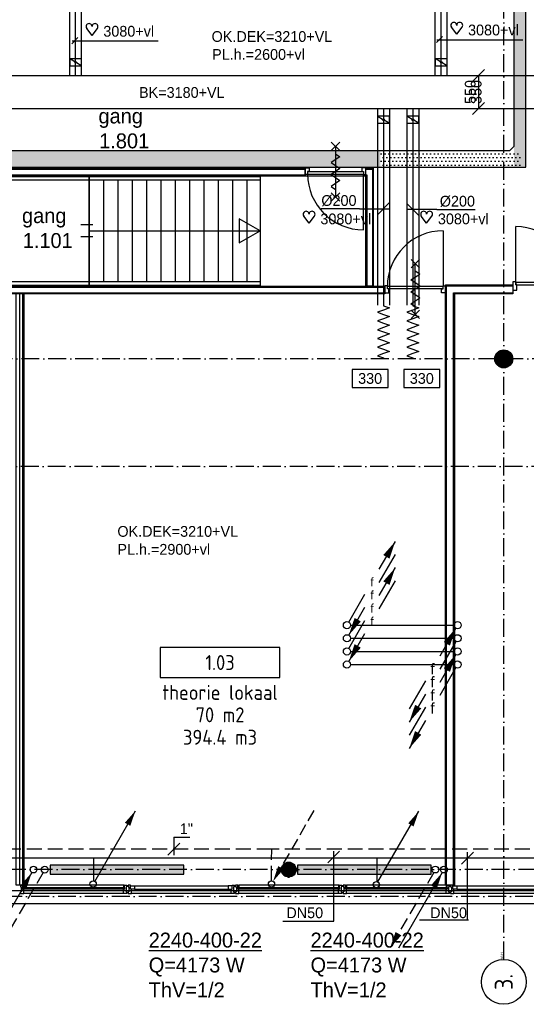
# Model space of a CAD drawing. Extents: x -41378 to 114803, y -24080 to 82188.
# Tile 124 of 137: x 91386 to 99869, y 42823 to 59306. Entities that reach past the tile are written whole.
import ezdxf
from ezdxf.enums import TextEntityAlignment as Align

# ---------------------------------------------------------------- set-up
doc = ezdxf.new("R2010")
doc.units = 0
doc.header["$LTSCALE"] = 50
for name, pattern in [('2322107', [2000, 1000, 1000]), ('2322108', [7, 5, -2]), ('CENTER2', [11.25, 7.5, -1.25, 1.25, -1.25]), ('DASHDOT', [9, 6, -1.5, 0, -1.5])]:
    doc.linetypes.add(name, pattern=pattern)
doc.layers.get('0').update_dxf_attribs({"linetype": 'CONTINUOUS'})
for name, color, linetype in [('AL$1----_ALGEMEEN', 7, 'CONTINUOUS'), ('AL$1----_MAATVOERING', 7, 'CONTINUOUS'), ('AL$7----_STRAMIEN', 1, 'DASHDOT'), ('AL21----_BUITENWAND', 4, 'CONTINUOUS'), ('AL22----_BINNENWAND', 7, 'CONTINUOUS'), ('AL24----_TRAPPEN', 7, 'CONTINUOUS'), ('AL28----_KONSTRUKTIE', 3, 'CONTINUOUS'), ('AL31----_BUITENKOZ', 7, 'CONTINUOUS'), ('AL32----_BINNENKOZ', 7, 'CONTINUOUS'), ('AL32----_DRAAIR', 7, 'CONTINUOUS'), ('AL32----_DRAAIRICHTING', 1, 'CONTINUOUS'), ('AL65----_BEVEILIGING', 7, 'CONTINUOUS'), ('ALN-----_BLOCKNAAM', 2, 'CONTINUOUS'), ('ALXAA---_GEWBETON', 12, 'CONTINUOUS'), ('ALXOU---_GLAS', 7, 'CONTINUOUS'), ('BOUW', 8, 'CONTINUOUS'), ('GEBOUWLABEL', 4, 'CONTINUOUS'), ('INHOUD', 7, 'CONTINUOUS'), ('KABELGGOOT1', 8, 'CONTINUOUS'), ('OMSCHRIJVING', 7, 'CONTINUOUS'), ('OPPERVLAK', 7, 'CONTINUOUS'), ('VOLGNUMMER', 7, 'CONTINUOUS'), ('WI561---', 1, 'CONTINUOUS'), ('WL5448--', 4, 'CONTINUOUS'), ('WL561---', 4, 'CONTINUOUS'), ('WL561---_AANVOER', 4, 'CONTINUOUS'), ('WL561---_RETOUR', 4, 'CONTINUOUS'), ('WL570---', 3, 'CONTINUOUS'), ('WL570---_HARTLIJN', 7, 'CONTINUOUS'), ('WL570---_TOEVOER', 3, 'CONTINUOUS'), ('WM561---', 1, 'CONTINUOUS'), ('WM570---', 1, 'CONTINUOUS')]:
    doc.layers.add(name, color=color, linetype=linetype)
doc.layers.get('0').freeze()
doc.styles.add('BURO-018', font='BUROFONT.shx', dxfattribs={"height": 90})
doc.styles.add('BURO-025', font='BUROFONT.shx', dxfattribs={"height": 250})
doc.styles.get("Standard").update_dxf_attribs({"font": 'ISOCP'})
pattern_1 = [(0, (0, 200000), (31.75, 63.5), [0, -63.5])]

# ---------------------------------------------------------------- blocks, each defined once
blk = doc.blocks.new('1011')
at = {"layer": 'AL$7----_STRAMIEN', "color": 7, "linetype": 'CONTINUOUS'}
blk.add_circle((-750, 0), 750, dxfattribs=at)
at = {"layer": 'ALN-----_BLOCKNAAM', "linetype": 'CONTINUOUS'}
blk.add_text('1011', height=100, dxfattribs=at).set_placement((0, 0))
blk = doc.blocks.new('LU-2D-K-226')
at = {"color": 0, "linetype": 'CONTINUOUS'}
for p, q in [((-0.5, 275), (0.5, 275)), ((-0.5, -275), (0.5, -275))]:
    blk.add_line(p, q, dxfattribs=at)
blk = doc.blocks.new('LDV1107')
at = {"color": 0, "linetype": 'CONTINUOUS'}
blk.add_line((0.25, 0.43), (6.75, 11.69), dxfattribs=at)
blk.add_lwpolyline([(6.75, 11.69, 0, 1, 0), (5.5, 9.53, 1, 1, 0)], format="xyseb", dxfattribs=at)
blk.add_circle((0, 0), 0.5, dxfattribs=at)
blk = doc.blocks.new('LDV3108')
at = {"color": 0, "linetype": 'CONTINUOUS'}
for p, q in [((6.75, 11.69), (5.81, 10.07)), ((5.44, 9.42), (4.5, 7.79)), ((4.13, 7.14), (3.19, 5.52)), ((2.81, 4.87), (1.88, 3.25)), ((1.5, 2.6), (0.56, 0.97))]:
    blk.add_line(p, q, dxfattribs=at)
blk.add_lwpolyline([(0.25, 0.43, 0, 1, 0), (1.5, 2.6, 1, 1, 0)], format="xyseb", dxfattribs=at)
blk.add_circle((0, 0), 0.5, dxfattribs=at)
blk = doc.blocks.new('CVRINFO2')
at = {"color": 0, "linetype": 'CONTINUOUS', "style": 'BURO-025'}
for tag, p in [('CV_TEXT125', (0, 0)), ('CV_TEXT225', (0, -4.17)), ('CV_TEXT325', (0, -8.33)), ('CV_TEXT425', (0, -12.5))]:
    blk.add_attdef(tag, p, '', height=2.5, dxfattribs=at)
blk = doc.blocks.new('2322401')
at = {"color": 0, "linetype": 'CONTINUOUS'}
for p, q in [((-0.5, 0.5, 1), (-0.5, 0.5)), ((-0.5, 0.5, 1), (-0.5, -0.5, 1)), ((0.5, 0.5, 1), (-0.5, 0.5, 1)), ((0.5, 0.5), (-0.5, 0.5)), ((-0.5, 0.5), (-0.5, -0.5)), ((0.5, 0.5, 1), (0.5, 0.5)), ((0.5, -0.5, 1), (0.5, 0.5, 1)), ((0.5, -0.5), (0.5, 0.5)), ((-0.5, -0.5, 1), (-0.5, -0.5)), ((-0.5, -0.5, 1), (0.5, -0.5, 1)), ((-0.5, -0.5), (0.5, -0.5)), ((0.5, -0.5, 1), (0.5, -0.5))]:
    blk.add_line(p, q, dxfattribs=at)
blk = doc.blocks.new('CVHATCH1')
at = {"color": 0, "linetype": 'CONTINUOUS'}
blk.add_solid([(-0.5, -0.5), (0.5, -0.5), (-0.5, 0.5), (0.5, 0.5)], dxfattribs=at)
blk = doc.blocks.new('*U322', base_point=(93968, 45422))
at = {"color": 0, "linetype": 'CONTINUOUS'}
for p, q in [((94068, 45522), (93868, 45322)), ((93968, 45622), (93968, 45322)), ((93968, 45622), (94238, 45622))]:
    blk.add_line(p, q, dxfattribs=at)
at = {"color": 0, "linetype": 'CONTINUOUS', "style": 'BURO-018'}
blk.add_text('1"', height=180, dxfattribs=at).set_placement((94068, 45672))
blk = doc.blocks.new('LU-1D-K-C8')
at = {"color": 0, "linetype": 'CONTINUOUS'}
for p, q in [((-0.5, 100), (0.5, 100)), ((-0.5, -100), (0.5, -100))]:
    blk.add_line(p, q, dxfattribs=at)
at = {"layer": 'WL570---_HARTLIJN', "linetype": 'CENTER2'}
blk.add_line((-0.5, 0), (0.5, 0), dxfattribs=at)
blk = doc.blocks.new('LU-1D-KL1-C874')
at = {"color": 0, "linetype": 'CONTINUOUS'}
for p, q in [((-58, 100), (-58, -100)), ((58, 100), (-58, 100)), ((51, 87), (7, 13)), ((58, -100), (58, 100)), ((-58, -100), (58, -100)), ((-7, -13), (-51, -87))]:
    blk.add_line(p, q, dxfattribs=at)
blk.add_circle((0, 0), 14.5, dxfattribs=at)
blk = doc.blocks.new('LU-1D-F-C838A')
at = {"color": 0, "linetype": 'CONTINUOUS'}
for p, q in [((-453, 0), (-437, 0)), ((-437, 0), (-400, 100)), ((-400, 100), (-364, 0)), ((-364, 0), (-328, -100)), ((-328, -100), (-291, 0)), ((-291, 0), (-255, 100)), ((-255, 100), (-218, 0)), ((-218, 0), (-182, -100)), ((-182, -100), (-146, 0)), ((-146, 0), (-109, 100)), ((-109, 100), (-73, 0)), ((-73, 0), (-36, -100)), ((-36, -100), (0, 0)), ((0, 0), (36, 100)), ((36, 100), (73, 0)), ((73, 0), (109, -100)), ((109, -100), (146, 0)), ((146, 0), (182, 100)), ((182, 100), (218, 0)), ((218, 0), (255, -100)), ((255, -100), (291, 0)), ((291, 0), (328, 100)), ((328, 100), (364, 0)), ((364, 0), (400, -100)), ((400, -100), (437, 0)), ((437, 0), (453, 0))]:
    blk.add_line(p, q, dxfattribs=at)
blk = doc.blocks.new('*U398', base_point=(96198, 58095))
at = {"layer": 'WM570---', "linetype": 'CONTINUOUS'}
for p, q in [((96098, 58270), (96298, 58470)), ((96198, 58370), (96198, 57820)), ((96098, 57720), (96298, 57920))]:
    blk.add_line(p, q, dxfattribs=at)
at = {"layer": 'WM570---', "linetype": 'CONTINUOUS', "style": 'BURO-018'}
for s, p in [('550', (96148, 58095)), ('350', (96248, 58095))]:
    blk.add_text(s, height=180, rotation=90, dxfattribs=at).set_placement(p, align=Align.CENTER)
blk = doc.blocks.new('*U410', base_point=(98070, 56127))
at = {"color": 0, "linetype": 'CONTINUOUS'}
for p, q in [((98070, 56027), (97870, 56227)), ((98370, 56127), (97870, 56127)), ((98370, 56127), (99010, 56127))]:
    blk.add_line(p, q, dxfattribs=at)
at = {"layer": 'WM570---', "linetype": 'CONTINUOUS', "style": 'BURO-018'}
blk.add_text('%%c200', height=180, dxfattribs=at).set_placement((98420, 56177))
blk = doc.blocks.new('HART')
at = {"color": 1}
for q in [(-39.7, 52.4), (39.7, 52.4)]:
    blk.add_line((0, 0), q, dxfattribs=at)
for centre, start, end in [((-22.1, 65.7), 0, 217.18669), ((22.1, 65.7), 322.81331, 180)]:
    blk.add_arc(centre, 22.1, start, end, dxfattribs=at)
blk = doc.blocks.new('GEBOUWLABEL')
at = {"layer": 'VOLGNUMMER'}
blk.add_lwpolyline([(-4, -1), (4, -1), (4, 1), (-4, 1)], close=True, dxfattribs=at)
at = {"color": 0, "linetype": 'BYBLOCK', "flags": 1}
for tag, p in [('OPPERVLAKTESOORT', (0.5, 8)), ('TERREIN', (0.5, 6.5)), ('GEBOUW', (0.5, 5)), ('GEBRUIKSFUNCTIE', (0.5, 3.5)), ('BOUWLAAG', (0.5, 2))]:
    blk.add_attdef(tag, text='', height=1, dxfattribs=at).set_placement(p, align=Align.MIDDLE_CENTER)
blk = doc.blocks.new('LDV2108')
at = {"color": 0, "linetype": 'CONTINUOUS'}
for p, q in [((-0.25, -0.43), (-1.19, -2.06)), ((-1.56, -2.71), (-2.5, -4.33)), ((-2.87, -4.98), (-3.81, -6.6)), ((-4.19, -7.25), (-5.12, -8.88)), ((-5.5, -9.53), (-6.44, -11.15))]:
    blk.add_line(p, q, dxfattribs=at)
blk.add_lwpolyline([(-6.75, -11.69, 0, 1, 0), (-5.5, -9.53, 1, 1, 0)], format="xyseb", dxfattribs=at)
blk.add_circle((0, 0), 0.5, dxfattribs=at)
blk = doc.blocks.new('LDV4107')
at = {"color": 0, "linetype": 'CONTINUOUS'}
blk.add_line((-0.25, -0.43), (-6.75, -11.69), dxfattribs=at)
blk.add_lwpolyline([(-0.25, -0.43, 0, 1, 0), (-1.5, -2.6, 1, 1, 0)], format="xyseb", dxfattribs=at)
blk.add_circle((0, 0), 0.5, dxfattribs=at)
blk = doc.blocks.new('LDV1')
at = {"color": 0, "linetype": 'CONTINUOUS'}
for p, q in [((4.5, 7.79), (6.75, 11.69)), ((0.25, 0.43), (2.5, 4.33))]:
    blk.add_line(p, q, dxfattribs=at)
blk.add_lwpolyline([(6.75, 11.69, 0, 1, 0), (5.5, 9.53, 1, 1, 0)], format="xyseb", dxfattribs=at)
blk.add_circle((0, 0), 0.5, dxfattribs=at)
at = {"color": 0, "linetype": 'CONTINUOUS', "style": 'BURO-018'}
blk.add_attdef('LD_TEXT1', text='', height=1.8, dxfattribs=at).set_placement((3.5, 6.06), align=Align.MIDDLE)
blk = doc.blocks.new('LDV3')
at = {"color": 0, "linetype": 'CONTINUOUS'}
for p, q in [((4.5, 7.79), (6.75, 11.69)), ((0.25, 0.43), (2.5, 4.33))]:
    blk.add_line(p, q, dxfattribs=at)
blk.add_lwpolyline([(0.25, 0.43, 0, 1, 0), (1.5, 2.6, 1, 1, 0)], format="xyseb", dxfattribs=at)
blk.add_circle((0, 0), 0.5, dxfattribs=at)
at = {"color": 0, "linetype": 'CONTINUOUS', "style": 'BURO-018'}
blk.add_attdef('LD_TEXT1', text='', height=1.8, dxfattribs=at).set_placement((3.5, 6.06), align=Align.MIDDLE)
blk = doc.blocks.new('LDV2')
at = {"color": 0, "linetype": 'CONTINUOUS'}
for p, q in [((-0.25, -0.43), (-2.5, -4.33)), ((-4.5, -7.79), (-6.75, -11.69))]:
    blk.add_line(p, q, dxfattribs=at)
blk.add_lwpolyline([(-6.75, -11.69, 0, 1, 0), (-5.5, -9.53, 1, 1, 0)], format="xyseb", dxfattribs=at)
blk.add_circle((0, 0), 0.5, dxfattribs=at)
at = {"color": 0, "linetype": 'CONTINUOUS', "style": 'BURO-018'}
blk.add_attdef('LD_TEXT1', text='', height=1.8, dxfattribs=at).set_placement((-3.5, -6.06), align=Align.MIDDLE)
blk = doc.blocks.new('LDV4')
at = {"color": 0, "linetype": 'CONTINUOUS'}
for p, q in [((-0.25, -0.43), (-2.5, -4.33)), ((-4.5, -7.79), (-6.75, -11.69))]:
    blk.add_line(p, q, dxfattribs=at)
blk.add_lwpolyline([(-0.25, -0.43, 0, 1, 0), (-1.5, -2.6, 1, 1, 0)], format="xyseb", dxfattribs=at)
blk.add_circle((0, 0), 0.5, dxfattribs=at)
at = {"color": 0, "linetype": 'CONTINUOUS', "style": 'BURO-018'}
blk.add_attdef('LD_TEXT1', text='', height=1.8, dxfattribs=at).set_placement((-3.5, -6.06), align=Align.MIDDLE)
blk = doc.blocks.new('LU-ORND')
at = {"color": 0, "linetype": 'CONTINUOUS'}
for p, q in [((-3, 1.5), (-3, -1.5)), ((3, 1.5), (-3, 1.5)), ((3, -1.5), (3, 1.5)), ((-3, -1.5), (3, -1.5))]:
    blk.add_line(p, q, dxfattribs=at)
blk = doc.blocks.new('*U510', base_point=(97376, 56139))
at = {"color": 0, "linetype": 'CONTINUOUS'}
for p, q in [((97376, 56039), (97575, 56239)), ((97076, 56139), (96436, 56139)), ((97076, 56139), (97576, 56139))]:
    blk.add_line(p, q, dxfattribs=at)
at = {"layer": 'WM570---', "linetype": 'CONTINUOUS', "style": 'BURO-018'}
blk.add_text('%%c200', height=180, dxfattribs=at).set_placement((97026, 56189), align=Align.RIGHT)

msp = doc.modelspace()

# ---------------------------------------------------------------- hatches: boundary and pattern name
at = {"layer": 'KABELGGOOT1'}
h = msp.add_hatch(dxfattribs=at)
h.set_pattern_fill('DOTS', color=256, scale=40, style=0)
h.set_pattern_definition(pattern_1)
h.paths.add_polyline_path([(99857.2, 57758.4), (99663.1, 57758.4), (99663.1, 57219.9), (99856.9, 57219.9)])
h.paths.add_polyline_path([(99857.5, 58464.7), (99663.1, 58464.7), (99663.1, 57758.4), (99857.2, 57758.4)])
h.paths.add_polyline_path([(99856.9, 57219.9), (99663.1, 57219.9), (99663.1, 56848.5), (99856.7, 56848.5)])
h.paths.add_polyline_path([(99857.8, 59097.5), (99663.1, 59097.5), (99663.1, 58464.7), (99857.5, 58464.7)])
h.paths.add_polyline_path([(99863.4, 70656.7), (99663.1, 70656.7), (99663.1, 59097.5), (99857.8, 59097.5)])
h = msp.add_hatch(dxfattribs=at)
h.set_pattern_fill('DOTS', color=256, scale=40, style=0)
h.set_pattern_definition(pattern_1)
h.paths.add_polyline_path([(89225.9, 57109.6), (88194.3, 57109.6), (88194.3, 56124), (88464.3, 56124), (88464.3, 56764.6), (88539.3, 56839.6), (89225.9, 56839.6)])
h.paths.add_polyline_path([(97427.3, 57109.6), (89225.9, 57109.6), (89225.9, 56839.6), (97427.3, 56839.6)])
h = msp.add_hatch(dxfattribs=at)
h.set_pattern_fill('DOTS', color=256, scale=40, style=0)
h.set_pattern_definition(pattern_1)
h.paths.add_polyline_path([(99420.7, 57109.6), (97427.3, 57109.6), (97427.3, 56839.6), (99420.7, 56839.6)])
h = msp.add_hatch(dxfattribs=at)
h.set_pattern_fill('DOTS', color=256, scale=40, style=0)
h.set_pattern_definition(pattern_1)
h.paths.add_polyline_path([(99787.5, 57108.1), (99395.2, 57108.1), (99395.2, 56846.7), (99787.5, 56846.7)])

# ---------------------------------------------------------------- linework, layer by layer
at = {"layer": 'AL$1----_ALGEMEEN', "color": 8}
for p, q in [((88646.3, 56682.5), (95410.9, 56682.5)), ((88646.3, 56622.5), (95410.9, 56622.5)), ((88646.3, 54923.5), (95410.9, 54923.5)), ((88646.3, 54863.5), (95410.9, 54863.5))]:
    msp.add_line(p, q, dxfattribs=at)
at = {"layer": 'AL$1----_MAATVOERING', "color": 8}
for p, q in [((88646.3, 56693.3), (97181, 56693.3)), ((97181, 56693.3), (97181, 54842.3))]:
    msp.add_line(p, q, dxfattribs=at)
at = {"layer": 'AL$7----_STRAMIEN', "color": 1}
for p, q in [((112869.9, 53627.3), (10184, 53627.3)), ((112410.4, 51827.3), (-35182.3, 51827.3)), ((112191.2, 45077.3), (-30903.4, 45077.3)), ((112582.7, 44627.3), (-30110.1, 44627.3))]:
    msp.add_line(p, q, dxfattribs=at)
msp.add_lwpolyline([(99491, 43573), (99491, 80064.7)], dxfattribs=at)
at = {"layer": 'AL21----_BUITENWAND', "color": 8}
for p, q in [((74291, 44727.3), (106691, 44727.3)), ((106691, 44507.3), (74291, 44507.3))]:
    msp.add_line(p, q, dxfattribs=at)
at = {"layer": 'AL22----_BINNENWAND', "color": 8}
for p, q in [((88521.3, 56818.3), (96167, 56818.3)), ((96167, 56818.3), (96167, 56693.3)), ((97181, 56818.3), (97306, 56818.3)), ((97181, 56768.3), (97181, 56818.3)), ((97181, 54842.3), (97181, 56768.3)), ((97306, 56818.3), (97306, 54842.3)), ((96167, 56693.3), (88646.3, 56693.3)), ((87317, 54842.3), (97502, 54842.3)), ((97306, 54842.3), (97181, 54842.3)), ((97502, 54842.3), (97502, 54717.3)), ((98516, 44817.3), (98516, 54867.3)), ((98516, 54867.3), (99641, 54867.3)), ((99641, 54867.3), (99641, 54717.3)), ((97502, 54717.3), (87317, 54717.3)), ((99641, 54717.3), (98666, 54717.3)), ((98666, 54717.3), (98666, 44817.3)), ((98666, 44817.3), (98516, 44817.3))]:
    msp.add_line(p, q, dxfattribs=at)
at = {"layer": 'AL22----_BINNENWAND', "color": 8, "linetype": 'CONTINUOUS'}
for p, q in [((88536.3, 56803.3), (96167, 56803.3)), ((88631.3, 56708.3), (96167, 56708.3)), ((97181, 56803.3), (97291, 56803.3)), ((97181, 56708.3), (97196, 56708.3)), ((97196, 56708.3), (97196, 54842.3)), ((97291, 56803.3), (97291, 54842.3)), ((87317, 54827.3), (97502, 54827.3)), ((87317, 54732.3), (97502, 54732.3)), ((98531, 44817.3), (98531, 54852.3)), ((98531, 54852.3), (99641, 54852.3)), ((98651, 44817.3), (98651, 54732.3)), ((98651, 54732.3), (99641, 54732.3))]:
    msp.add_line(p, q, dxfattribs=at)
at = {"layer": 'AL22----_BINNENWAND', "color": 8}
msp.add_lwpolyline([(91328.5, 44817.3), (91328.5, 54734.6), (91453.5, 54734.6), (91453.5, 44817.3)], close=True, dxfattribs=at)
for points in [[(91391, 44817.3), (91391, 54734.6)], [(91438.5, 44817.3), (91438.5, 54734.6)]]:
    msp.add_lwpolyline(points, dxfattribs=at)
at = {"layer": 'AL24----_TRAPPEN', "color": 8}
for p, q in [((91030.5, 56692.5), (92550.5, 56692.5)), ((92550.5, 56692.5), (92550.5, 54853.5)), ((92550.5, 56692.5), (95410.9, 56692.5)), ((92550.5, 54853.5), (92550.5, 56692.5)), ((92790.5, 56622.4), (92790.5, 54923.4)), ((93030.5, 56622.4), (93030.5, 54923.4)), ((93270.5, 56622.4), (93270.5, 54923.4)), ((93510.5, 56622.4), (93510.5, 54923.4)), ((93750.5, 56622.4), (93750.5, 54923.4)), ((93990.5, 56622.4), (93990.5, 54923.4)), ((94230.5, 56622.4), (94230.5, 54923.4)), ((94470.5, 56622.4), (94470.5, 54923.4)), ((94710.5, 56622.4), (94710.5, 54923.4)), ((94950.5, 56622.4), (94950.5, 54923.4)), ((95190.5, 56622.4), (95190.5, 54923.4)), ((95410.9, 56692.5), (95410.9, 54853.5)), ((95410.9, 55773), (95062.3, 55974.2)), ((95062.3, 55974.2), (95062.3, 55571.7)), ((92610.9, 55873), (92410.9, 55873)), ((92550.5, 55773), (95410.9, 55773)), ((95062.3, 55571.7), (95410.9, 55773)), ((92610.9, 55673), (92410.9, 55673)), ((92550.5, 54853.5), (91030.5, 54853.5)), ((95410.9, 54853.5), (92550.5, 54853.5))]:
    msp.add_line(p, q, dxfattribs=at)
at = {"layer": 'AL28----_KONSTRUKTIE', "color": 8}
for centre, radius in [((99491, 53627.3), 150), ((95891, 45077.3), 125)]:
    msp.add_circle(centre, radius, dxfattribs=at)
at = {"layer": 'AL31----_BUITENKOZ', "color": 8, "linetype": 'CONTINUOUS'}
for p, q in [((91439, 44817.3), (91400, 44817.3)), ((91400, 44817.3), (91400, 44811.3)), ((91400, 44811.3), (91400, 44797.3)), ((91400, 44797.3), (91400, 44797.3)), ((91400, 44797.3), (91400, 44787.3)), ((91400, 44787.3), (91414, 44787.3)), ((91414, 44707.3), (91400, 44707.3)), ((91400, 44707.3), (91400, 44698.3)), ((91400, 44698.3), (91400, 44698.3)), ((91400, 44698.3), (91400, 44684.3)), ((91400, 44684.3), (91400, 44678.3)), ((91400, 44678.3), (91418.9, 44678.3)), ((91414, 44787.3), (91414, 44707.3)), ((91418.9, 44678.3), (91456, 44678.3)), ((91439, 44750.3), (91439, 44817.3)), ((91439, 44780.3), (91439, 44812.3)), ((91439, 44812.3), (91444, 44812.3)), ((91456, 44780.3), (91439, 44780.3)), ((91456, 44750.3), (91439, 44750.3)), ((91444, 44812.3), (91444, 44817.3)), ((91444, 44817.3), (91456, 44817.3)), ((91456, 44817.3), (91456, 44780.3)), ((91456, 44697.3), (91456, 44750.3)), ((91456, 44689.3), (91456, 44697.3)), ((91456, 44685.3), (91456, 44689.3)), ((91456, 44678.3), (91456, 44685.3)), ((93138, 44817.3), (93126, 44817.3)), ((93126, 44817.3), (93126, 44780.3)), ((93126, 44780.3), (93143, 44780.3)), ((93126, 44697.3), (93126, 44750.3)), ((93126, 44750.3), (93143, 44750.3)), ((93126, 44689.3), (93126, 44697.3)), ((93126, 44685.3), (93126, 44689.3)), ((93126, 44678.3), (93126, 44685.3)), ((93163.1, 44678.3), (93126, 44678.3)), ((93138, 44812.3), (93138, 44817.3)), ((93143, 44812.3), (93138, 44812.3)), ((93143, 44817.3), (93182, 44817.3)), ((93143, 44750.3), (93143, 44817.3)), ((93143, 44780.3), (93143, 44812.3)), ((93182, 44678.3), (93163.1, 44678.3)), ((93182, 44787.8), (93168, 44787.8)), ((93168, 44787.8), (93168, 44707.8)), ((93168, 44707.8), (93182, 44707.8)), ((93182, 44817.3), (93182, 44811.3)), ((93182, 44811.3), (93182, 44797.3)), ((93182, 44797.3), (93182, 44797.3)), ((93182, 44797.3), (93182, 44787.8)), ((93182, 44707.8), (93182, 44697.8)), ((93182, 44697.8), (93182, 44697.8)), ((93182, 44697.8), (93182, 44684.3)), ((93182, 44684.3), (93182, 44678.3)), ((93239, 44817.3), (93200, 44817.3)), ((93200, 44817.3), (93200, 44811.3)), ((93200, 44811.3), (93200, 44797.3)), ((93200, 44797.3), (93200, 44797.3)), ((93200, 44797.3), (93200, 44787.3)), ((93200, 44787.3), (93214, 44787.3)), ((93214, 44707.3), (93200, 44707.3)), ((93200, 44707.3), (93200, 44698.3)), ((93200, 44698.3), (93200, 44698.3)), ((93200, 44698.3), (93200, 44684.3)), ((93200, 44684.3), (93200, 44678.3)), ((93200, 44678.3), (93218.9, 44678.3)), ((93214, 44787.3), (93214, 44707.3)), ((93218.9, 44678.3), (93256, 44678.3)), ((93239, 44750.3), (93239, 44817.3)), ((93239, 44750.3), (93239, 44804.3)), ((93239, 44804.3), (93306, 44804.3)), ((93256, 44750.3), (93239, 44750.3)), ((93306, 44750.3), (93239, 44750.3)), ((93256, 44697.3), (93256, 44750.3)), ((93256, 44689.3), (93256, 44697.3)), ((93256, 44685.3), (93256, 44689.3)), ((93256, 44678.3), (93256, 44685.3)), ((93306, 44804.3), (93306, 44750.3)), ((94943, 44804.3), (94876, 44804.3)), ((94876, 44804.3), (94876, 44750.3)), ((94876, 44750.3), (94943, 44750.3)), ((94926, 44697.3), (94926, 44750.3)), ((94926, 44750.3), (94943, 44750.3)), ((94926, 44689.3), (94926, 44697.3)), ((94926, 44685.3), (94926, 44689.3)), ((94926, 44678.3), (94926, 44685.3)), ((94963.1, 44678.3), (94926, 44678.3)), ((94943, 44817.3), (94982, 44817.3)), ((94943, 44750.3), (94943, 44817.3)), ((94943, 44750.3), (94943, 44804.3)), ((94982, 44678.3), (94963.1, 44678.3)), ((94982, 44787.8), (94968, 44787.8)), ((94968, 44787.8), (94968, 44707.8)), ((94968, 44707.8), (94982, 44707.8)), ((94982, 44817.3), (94982, 44811.3)), ((94982, 44811.3), (94982, 44797.3)), ((94982, 44797.3), (94982, 44797.3)), ((94982, 44797.3), (94982, 44787.8)), ((94982, 44707.8), (94982, 44697.8)), ((94982, 44697.8), (94982, 44697.8)), ((94982, 44697.8), (94982, 44684.3)), ((94982, 44684.3), (94982, 44678.3)), ((95039, 44817.3), (95000, 44817.3)), ((95000, 44817.3), (95000, 44811.3)), ((95000, 44811.3), (95000, 44797.3)), ((95000, 44797.3), (95000, 44797.3)), ((95000, 44797.3), (95000, 44787.3)), ((95000, 44787.3), (95014, 44787.3)), ((95014, 44707.3), (95000, 44707.3)), ((95000, 44707.3), (95000, 44698.3)), ((95000, 44698.3), (95000, 44698.3)), ((95000, 44698.3), (95000, 44684.3)), ((95000, 44684.3), (95000, 44678.3)), ((95000, 44678.3), (95018.9, 44678.3)), ((95014, 44787.3), (95014, 44707.3)), ((95018.9, 44678.3), (95056, 44678.3)), ((95039, 44750.3), (95039, 44817.3)), ((95039, 44780.3), (95039, 44812.3)), ((95039, 44812.3), (95044, 44812.3)), ((95056, 44780.3), (95039, 44780.3)), ((95056, 44750.3), (95039, 44750.3)), ((95044, 44812.3), (95044, 44817.3)), ((95044, 44817.3), (95056, 44817.3)), ((95056, 44817.3), (95056, 44780.3)), ((95056, 44697.3), (95056, 44750.3)), ((95056, 44689.3), (95056, 44697.3)), ((95056, 44685.3), (95056, 44689.3)), ((95056, 44678.3), (95056, 44685.3)), ((96738, 44817.3), (96726, 44817.3)), ((96726, 44817.3), (96726, 44780.3)), ((96726, 44780.3), (96743, 44780.3)), ((96726, 44697.3), (96726, 44750.3)), ((96726, 44750.3), (96743, 44750.3)), ((96726, 44689.3), (96726, 44697.3)), ((96726, 44685.3), (96726, 44689.3)), ((96726, 44678.3), (96726, 44685.3)), ((96763.1, 44678.3), (96726, 44678.3)), ((96738, 44812.3), (96738, 44817.3)), ((96743, 44812.3), (96738, 44812.3)), ((96743, 44817.3), (96782, 44817.3)), ((96743, 44750.3), (96743, 44817.3)), ((96743, 44780.3), (96743, 44812.3)), ((96782, 44678.3), (96763.1, 44678.3)), ((96782, 44787.8), (96768, 44787.8)), ((96768, 44787.8), (96768, 44707.8)), ((96768, 44707.8), (96782, 44707.8)), ((96782, 44817.3), (96782, 44811.3)), ((96782, 44811.3), (96782, 44797.3)), ((96782, 44797.3), (96782, 44797.3)), ((96782, 44797.3), (96782, 44787.8)), ((96782, 44707.8), (96782, 44697.8)), ((96782, 44697.8), (96782, 44697.8)), ((96782, 44697.8), (96782, 44684.3)), ((96782, 44684.3), (96782, 44678.3)), ((96839, 44817.3), (96800, 44817.3)), ((96800, 44817.3), (96800, 44811.3)), ((96800, 44811.3), (96800, 44797.3)), ((96800, 44797.3), (96800, 44797.3)), ((96800, 44797.3), (96800, 44787.3)), ((96800, 44787.3), (96814, 44787.3)), ((96814, 44707.3), (96800, 44707.3)), ((96800, 44707.3), (96800, 44698.3)), ((96800, 44698.3), (96800, 44698.3)), ((96800, 44698.3), (96800, 44684.3)), ((96800, 44684.3), (96800, 44678.3)), ((96800, 44678.3), (96818.9, 44678.3)), ((96814, 44787.3), (96814, 44707.3)), ((96818.9, 44678.3), (96856, 44678.3)), ((96839, 44750.3), (96839, 44817.3)), ((96839, 44780.3), (96839, 44812.3)), ((96839, 44812.3), (96844, 44812.3)), ((96856, 44780.3), (96839, 44780.3)), ((96856, 44750.3), (96839, 44750.3)), ((96844, 44812.3), (96844, 44817.3)), ((96844, 44817.3), (96856, 44817.3)), ((96856, 44817.3), (96856, 44780.3)), ((96856, 44697.3), (96856, 44750.3)), ((96856, 44689.3), (96856, 44697.3)), ((96856, 44685.3), (96856, 44689.3)), ((96856, 44678.3), (96856, 44685.3)), ((98538, 44817.3), (98526, 44817.3)), ((98526, 44817.3), (98526, 44780.3)), ((98526, 44780.3), (98543, 44780.3)), ((98526, 44697.3), (98526, 44750.3)), ((98526, 44750.3), (98543, 44750.3)), ((98526, 44689.3), (98526, 44697.3)), ((98526, 44685.3), (98526, 44689.3)), ((98526, 44678.3), (98526, 44685.3)), ((98563.1, 44678.3), (98526, 44678.3)), ((98538, 44812.3), (98538, 44817.3)), ((98543, 44812.3), (98538, 44812.3)), ((98543, 44817.3), (98582, 44817.3)), ((98543, 44750.3), (98543, 44817.3)), ((98543, 44780.3), (98543, 44812.3)), ((98582, 44678.3), (98563.1, 44678.3)), ((98582, 44787.8), (98568, 44787.8)), ((98568, 44787.8), (98568, 44707.8)), ((98568, 44707.8), (98582, 44707.8)), ((98582, 44817.3), (98582, 44811.3)), ((98582, 44811.3), (98582, 44797.3)), ((98582, 44797.3), (98582, 44797.3)), ((98582, 44797.3), (98582, 44787.8)), ((98582, 44707.8), (98582, 44697.8)), ((98582, 44697.8), (98582, 44697.8)), ((98582, 44697.8), (98582, 44684.3)), ((98582, 44684.3), (98582, 44678.3)), ((98639, 44817.3), (98600, 44817.3)), ((98600, 44817.3), (98600, 44811.3)), ((98600, 44811.3), (98600, 44797.3)), ((98600, 44797.3), (98600, 44797.3)), ((98600, 44797.3), (98600, 44787.3)), ((98600, 44787.3), (98614, 44787.3)), ((98614, 44707.3), (98600, 44707.3)), ((98600, 44707.3), (98600, 44698.3)), ((98600, 44698.3), (98600, 44698.3)), ((98600, 44698.3), (98600, 44684.3)), ((98600, 44684.3), (98600, 44678.3)), ((98600, 44678.3), (98618.9, 44678.3)), ((98614, 44787.3), (98614, 44707.3)), ((98618.9, 44678.3), (98656, 44678.3)), ((98639, 44750.3), (98639, 44817.3)), ((98639, 44750.3), (98639, 44804.3)), ((98639, 44804.3), (98706, 44804.3)), ((98656, 44750.3), (98639, 44750.3)), ((98706, 44750.3), (98639, 44750.3)), ((98656, 44697.3), (98656, 44750.3)), ((98656, 44689.3), (98656, 44697.3)), ((98656, 44685.3), (98656, 44689.3)), ((98656, 44678.3), (98656, 44685.3)), ((98706, 44804.3), (98706, 44750.3))]:
    msp.add_line(p, q, dxfattribs=at)
at = {"layer": 'AL31----_BUITENKOZ', "color": 8}
for p, q in [((93126, 44817.3), (91456, 44817.3)), ((93126, 44678.3), (91456, 44678.3)), ((94926, 44678.3), (93256, 44678.3)), ((93306, 44804.3), (94876, 44804.3)), ((93306, 44750.3), (94876, 44750.3)), ((96726, 44817.3), (95056, 44817.3)), ((96726, 44678.3), (95056, 44678.3)), ((98526, 44817.3), (96856, 44817.3)), ((98526, 44678.3), (96856, 44678.3)), ((100326, 44678.3), (98656, 44678.3)), ((98706, 44804.3), (100276, 44804.3)), ((98706, 44750.3), (100276, 44750.3))]:
    msp.add_line(p, q, dxfattribs=at)
at = {"layer": 'AL32----_BINNENKOZ', "color": 8}
for p, q in [((96167, 56711.3), (96167, 56825.3)), ((96167, 56825.3), (96234, 56825.3)), ((96207, 56711.3), (96167, 56711.3)), ((96234, 56762.3), (96207, 56762.3)), ((96207, 56762.3), (96207, 56711.3)), ((96207, 56762.3), (97141, 56762.3)), ((96207, 56722.3), (97141, 56722.3)), ((96234, 56825.3), (96234, 56762.3)), ((97181, 56825.3), (97114, 56825.3)), ((97114, 56825.3), (97114, 56762.3)), ((97114, 56762.3), (97141, 56762.3)), ((97141, 56762.3), (97141, 56711.3)), ((97141, 56711.3), (97181, 56711.3)), ((97181, 56711.3), (97181, 56825.3)), ((99691, 54918.8), (99641, 54918.8)), ((99641, 54918.8), (99641, 54779.8)), ((99691, 54867.8), (99691, 54918.8)), ((100625, 54907.8), (99691, 54907.8)), ((99691, 54907.8), (99691, 54867.8)), ((97502, 54849.3), (97502, 54735.3)), ((97542, 54849.3), (97502, 54849.3)), ((97502, 54735.3), (97569, 54735.3)), ((97542, 54798.3), (97542, 54849.3)), ((98476, 54838.3), (97542, 54838.3)), ((98476, 54798.3), (97542, 54798.3)), ((97569, 54798.3), (97542, 54798.3)), ((97569, 54735.3), (97569, 54798.3)), ((98449, 54735.3), (98449, 54798.3)), ((98449, 54798.3), (98476, 54798.3)), ((98516, 54735.3), (98449, 54735.3)), ((98476, 54798.3), (98476, 54849.3)), ((98476, 54849.3), (98516, 54849.3)), ((98516, 54849.3), (98516, 54735.3)), ((99641, 54779.8), (99708, 54779.8)), ((99691, 54867.8), (100625, 54867.8)), ((99708, 54867.8), (99691, 54867.8)), ((99708, 54779.8), (99708, 54867.8))]:
    msp.add_line(p, q, dxfattribs=at)
at = {"layer": 'AL32----_DRAAIR', "color": 8}
for p, q in [((97141, 55788.3), (97141, 56722.3)), ((98476, 55772.3), (98476, 54838.3))]:
    msp.add_line(p, q, dxfattribs=at)
for centre, start, end in [((97141, 56722.3), 180, 270), ((98476, 54838.3), 90, 180)]:
    msp.add_arc(centre, 934, start, end, dxfattribs=at)
at = {"layer": 'AL32----_DRAAIRICHTING', "color": 8}
msp.add_line((99691, 54907.8), (99691, 55841.8), dxfattribs=at)
msp.add_arc((99691, 54907.8), 934, 0, 90, dxfattribs=at)
at = {"layer": 'AL65----_BEVEILIGING', "color": 8, "linetype": 'CONTINUOUS'}
for p, q in [((96744, 57257.3), (96604, 57117.3)), ((96604, 57257.3), (96744, 57117.3)), ((96674, 57187.3), (96674, 56337.3)), ((96674, 57062.3), (96749, 57012.3)), ((96749, 57012.3), (96599, 56912.3)), ((96599, 56912.3), (96674, 56862.3)), ((96749, 56812.3), (96599, 56712.3)), ((96599, 56712.3), (96674, 56662.3)), ((96674, 56862.3), (96749, 56812.3)), ((96749, 56612.3), (96599, 56512.3)), ((96674, 56662.3), (96749, 56612.3)), ((96599, 56512.3), (96674, 56462.3)), ((96744, 56407.3), (96604, 56267.3)), ((96604, 56407.3), (96744, 56267.3)), ((97939, 55153.3), (98079, 55293.3)), ((98079, 55153.3), (97939, 55293.3)), ((98009, 54373.3), (98009, 55223.3)), ((98084, 55048.3), (98009, 55098.3)), ((97934, 54948.3), (98084, 55048.3)), ((98009, 54898.3), (97934, 54948.3)), ((98084, 54848.3), (98009, 54898.3)), ((97934, 54748.3), (98084, 54848.3)), ((98009, 54698.3), (97934, 54748.3)), ((97934, 54548.3), (98084, 54648.3)), ((98084, 54648.3), (98009, 54698.3)), ((98009, 54498.3), (97934, 54548.3)), ((97939, 54303.3), (98079, 54443.3)), ((98079, 54303.3), (97939, 54443.3))]:
    msp.add_line(p, q, dxfattribs=at)
at = {"layer": 'ALXAA---_GEWBETON', "color": 8}
for p, q in [((99391, 53515.5), (99391, 53739.1)), ((99411, 53500.4), (99411, 53754.2)), ((99431, 53489.9), (99431, 53764.8)), ((99451, 53482.8), (99451, 53771.9)), ((99471, 53478.7), (99471, 53776)), ((99491, 53477.3), (99491, 53777.3)), ((99511, 53478.7), (99511, 53776)), ((99531, 53482.8), (99531, 53771.9)), ((99551, 53489.9), (99551, 53764.8)), ((99571, 53500.4), (99571, 53754.2)), ((99591, 53515.5), (99591, 53739.1)), ((99351, 53573.5), (99351, 53681.2)), ((99371, 53537.3), (99371, 53717.3)), ((99611, 53537.3), (99611, 53717.3)), ((99631, 53573.5), (99631, 53681.2)), ((95810.6, 45173), (95971.4, 45173)), ((95843.7, 45193), (95938.3, 45193)), ((95766.1, 45073), (96015.9, 45073)), ((95767, 45093), (96015, 45093)), ((95768.4, 45053), (96013.6, 45053)), ((95771.2, 45113), (96010.8, 45113)), ((95774.1, 45033), (96007.9, 45033)), ((95779.1, 45133), (96002.9, 45133)), ((95783.8, 45013), (95998.2, 45013)), ((95791.5, 45153), (95990.5, 45153)), ((95798.7, 44993), (95983.3, 44993)), ((95822.1, 44973), (95959.9, 44973)), ((95877.7, 44953), (95904.3, 44953))]:
    msp.add_line(p, q, dxfattribs=at)
at = {"layer": 'ALXOU---_GLAS', "color": 8}
for p, q in [((91441, 44752.3), (91441, 44778.3)), ((91441, 44778.3), (93141, 44778.3)), ((93141, 44752.3), (91441, 44752.3)), ((93141, 44778.3), (93141, 44752.3)), ((95041, 44752.3), (95041, 44778.3)), ((95041, 44778.3), (96741, 44778.3)), ((96741, 44752.3), (95041, 44752.3)), ((96741, 44778.3), (96741, 44752.3)), ((96841, 44752.3), (96841, 44778.3)), ((96841, 44778.3), (98541, 44778.3)), ((98541, 44752.3), (96841, 44752.3)), ((98541, 44778.3), (98541, 44752.3))]:
    msp.add_line(p, q, dxfattribs=at)
at = {"layer": 'KABELGGOOT1'}
for p, q in [((99660.6, 70597.8, 3650), (99660.3, 57184.6, 2750)), ((99860.3, 56839.6, 2750), (99860.2, 65336.6, 2750)), ((99585.3, 57109.6, 2750), (88194.3, 57109.6, 2750)), ((99660.3, 57184.6, 2750), (99585.3, 57109.6, 2750)), ((88539.3, 56839.6, 2750), (99860.3, 56839.6, 2750))]:
    msp.add_line(p, q, dxfattribs=at)
at = {"layer": 'WL5448--', "color": 2}
for p, q in [((96926, 49170.1), (98666, 49170.1)), ((96926, 48950.1), (98666, 48950.1)), ((96926, 48730.1), (98666, 48730.1)), ((96926, 48510.1), (98666, 48510.1))]:
    msp.add_line(p, q, dxfattribs=at)
at = {"layer": 'WL561---_AANVOER', "linetype": '2322107'}
for p, q in [((92626.7, 45271.4), (89710.1, 45271.4)), ((92626.7, 44890), (92626.7, 45271.4)), ((97369.6, 45271.4), (92626.7, 45271.4)), ((97369.6, 44880.3), (97369.6, 45271.4)), ((107667, 45271.4), (97369.6, 45271.4))]:
    msp.add_line(p, q, dxfattribs=at)
at = {"layer": 'WL561---_RETOUR', "linetype": '2322108'}
for p, q in [((95605.4, 45421.8), (90167.5, 45421.8)), ((95602.7, 44890), (95605.4, 45421.8)), ((103428.4, 45421.8), (95605.4, 45421.8))]:
    msp.add_line(p, q, dxfattribs=at)
at = {"layer": 'WM561---'}
for p, q in [((98364.9, 58923), (98467.7, 59025.8)), ((92258.4, 58902), (92361.2, 59004.8)), ((92266.3, 58949.5), (93705.9, 58949.5)), ((98372.8, 58970.5), (99812.4, 58970.5)), ((96743.4, 45388.5), (96543.4, 45188.5)), ((96643.4, 44215.1), (96643.4, 45388.5)), ((98983.9, 45371.4), (98783.9, 45171.4)), ((98883.9, 44237.7), (98883.9, 45371.4)), ((95791.1, 44215.1), (96643.4, 44215.1)), ((98080.8, 44237.7), (98903.4, 44237.7))]:
    msp.add_line(p, q, dxfattribs=at)

# ---------------------------------------------------------------- block references
at = {"layer": 'AL$7----_STRAMIEN'}
ref = msp.add_blockref('1011', (99491, 43573), dxfattribs=dict(at, xscale=0.5, yscale=0.5, zscale=0.5, rotation=90))
ref.add_attrib('STR-NAAM', '3.', dxfattribs={"color": 3, "linetype": 'CONTINUOUS', "height": 300, "rotation": 90}).set_placement((99491, 43198), align=Align.MIDDLE)
at = {"layer": 'GEBOUWLABEL', "color": 8}
ref = msp.add_blockref('GEBOUWLABEL', (94740.8, 48543.9), dxfattribs=dict(at, xscale=250, yscale=250, zscale=250))
ref.add_attrib('VOLGNUMMER', '1.03', dxfattribs={"layer": 'VOLGNUMMER', "color": 0, "linetype": 'BYBLOCK', "height": 250}).set_placement((94740.8, 48543.9), align=Align.MIDDLE_CENTER)
ref.add_attrib('OMSCHRIJVING', 'theorie lokaal', dxfattribs={"layer": 'OMSCHRIJVING', "color": 0, "linetype": 'BYBLOCK', "height": 250}).set_placement((94740.8, 48043.9), align=Align.MIDDLE_CENTER)
ref.add_attrib('OPPERVLAK', '70 m2', dxfattribs={"layer": 'OPPERVLAK', "color": 0, "linetype": 'BYBLOCK', "height": 250}).set_placement((94740.8, 47668.9), align=Align.MIDDLE_CENTER)
ref.add_attrib('INHOUD', '394.4 m3', dxfattribs={"layer": 'INHOUD', "color": 0, "linetype": 'BYBLOCK', "height": 250}).set_placement((94740.8, 47293.9), align=Align.MIDDLE_CENTER)
at = {"layer": 'WI561---'}
ref = msp.add_blockref('CVRINFO2', (93546.4, 43772.7), dxfattribs=dict(at, xscale=100, yscale=100, zscale=100))
ref.add_attrib('CV_TEXT125', '%%u2240-400-22', (93546.4, 43772.7), dxfattribs={"layer": '0', "color": 2, "linetype": 'CONTINUOUS', "height": 250, "style": 'BURO-025'})
ref.add_attrib('CV_TEXT225', 'Q=4173 W', (93546.4, 43356), dxfattribs={"layer": '0', "color": 2, "linetype": 'CONTINUOUS', "height": 250, "style": 'BURO-025'})
ref.add_attrib('CV_TEXT325', 'ThV=1/2', (93546.4, 42939.3), dxfattribs={"layer": '0', "color": 2, "linetype": 'CONTINUOUS', "height": 250, "style": 'BURO-025'})
ref = msp.add_blockref('CVRINFO2', (96256, 43772.7), dxfattribs=dict(at, xscale=100, yscale=100, zscale=100))
ref.add_attrib('CV_TEXT125', '%%u2240-400-22', (96256, 43772.7), dxfattribs={"layer": '0', "color": 2, "linetype": 'CONTINUOUS', "height": 250, "style": 'BURO-025'})
ref.add_attrib('CV_TEXT225', 'Q=4173 W', (96256, 43356), dxfattribs={"layer": '0', "color": 2, "linetype": 'CONTINUOUS', "height": 250, "style": 'BURO-025'})
ref.add_attrib('CV_TEXT325', 'ThV=1/2', (96256, 42939.3), dxfattribs={"layer": '0', "color": 2, "linetype": 'CONTINUOUS', "height": 250, "style": 'BURO-025'})
at = {"layer": 'WL5448--', "color": 2}
ref = msp.add_blockref('LDV1', (96866, 49170.1), dxfattribs=dict(at, xscale=120, yscale=120, zscale=120))
ref.add_attrib('LD_TEXT1', 'f', dxfattribs={"layer": '0', "color": 1, "linetype": 'CONTINUOUS', "height": 144, "style": 'BURO-018'}).set_placement((97286, 49897.6), align=Align.MIDDLE)
ref = msp.add_blockref('LDV3', (96866, 48950.1), dxfattribs=dict(at, xscale=120, yscale=120, zscale=120))
ref.add_attrib('LD_TEXT1', 'f', dxfattribs={"layer": '0', "color": 1, "linetype": 'CONTINUOUS', "height": 144, "style": 'BURO-018'}).set_placement((97286, 49677.6), align=Align.MIDDLE)
ref = msp.add_blockref('LDV1', (96866, 48730.1), dxfattribs=dict(at, xscale=120, yscale=120, zscale=120))
ref.add_attrib('LD_TEXT1', 'f', dxfattribs={"layer": '0', "color": 1, "linetype": 'CONTINUOUS', "height": 144, "style": 'BURO-018'}).set_placement((97286, 49457.6), align=Align.MIDDLE)
ref = msp.add_blockref('LDV3', (96866, 48510.1), dxfattribs=dict(at, xscale=120, yscale=120, zscale=120))
ref.add_attrib('LD_TEXT1', 'f', dxfattribs={"layer": '0', "color": 1, "linetype": 'CONTINUOUS', "height": 144, "style": 'BURO-018'}).set_placement((97286, 49237.6), align=Align.MIDDLE)
ref = msp.add_blockref('LDV4', (98718.3, 49170.1), dxfattribs=dict(at, xscale=119.9999999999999, yscale=119.9999999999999, zscale=119.9999999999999))
ref.add_attrib('LD_TEXT1', 'f', dxfattribs={"layer": '0', "color": 1, "linetype": 'CONTINUOUS', "height": 180, "style": 'BURO-018'}).set_placement((98298.3, 48442.7), align=Align.MIDDLE)
ref = msp.add_blockref('LDV2', (98718.3, 48950.1), dxfattribs=dict(at, xscale=119.9999999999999, yscale=119.9999999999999, zscale=119.9999999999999))
ref.add_attrib('LD_TEXT1', 'f', dxfattribs={"layer": '0', "color": 1, "linetype": 'CONTINUOUS', "height": 180, "style": 'BURO-018'}).set_placement((98298.3, 48222.7), align=Align.MIDDLE)
ref = msp.add_blockref('LDV4', (98718.3, 48730.1), dxfattribs=dict(at, xscale=119.9999999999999, yscale=119.9999999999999, zscale=119.9999999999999))
ref.add_attrib('LD_TEXT1', 'f', dxfattribs={"layer": '0', "color": 1, "linetype": 'CONTINUOUS', "height": 180, "style": 'BURO-018'}).set_placement((98298.3, 48002.7), align=Align.MIDDLE)
ref = msp.add_blockref('LDV2', (98718.3, 48510.1), dxfattribs=dict(at, xscale=119.9999999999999, yscale=119.9999999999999, zscale=119.9999999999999))
ref.add_attrib('LD_TEXT1', 'f', dxfattribs={"layer": '0', "color": 1, "linetype": 'CONTINUOUS', "height": 180, "style": 'BURO-018'}).set_placement((98298.3, 47782.7), align=Align.MIDDLE)
at = {"layer": 'WL561---', "xscale": 2240, "yscale": 150}
for name, p, zscale, rotation in [('2322401', (93016.9, 45077.3), 400, 180.0000000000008), ('CVHATCH1', (93016.9, 45077.3), 2240, 180.0000000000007), ('2322401', (97157.3, 45077.3), 400, 180.0000000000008), ('CVHATCH1', (97157.3, 45077.3), 2240, 180.0000000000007)]:
    msp.add_blockref(name, p, dxfattribs=dict(at, zscale=zscale, rotation=rotation))
at = {"layer": 'WL561---_AANVOER', "color": 2}
for name, p, xscale, yscale, zscale in [('LDV1107', (92615.9, 44835.6), 105, 105, 105), ('LDV1107', (97358.7, 44826), 105, 105, 105), ('LDV2108', (98346.1, 45077.5), 112.5, 112.5, 112.5), ('LDV4107', (98489.3, 45077.5), 112.5, 112.5, 112.5)]:
    msp.add_blockref(name, p, dxfattribs=dict(at, xscale=xscale, yscale=yscale, zscale=zscale))
at = {"layer": 'WL561---_RETOUR', "color": 2}
for name, p, xscale, yscale, zscale in [('LDV3108', (95602.7, 44837.5), 105, 105, 105), ('LDV4107', (91617.4, 45077.5), 112.5, 112.5, 112.5), ('LDV2108', (91805.7, 45077.3), 112.5, 112.5, 112.5)]:
    msp.add_blockref(name, p, dxfattribs=dict(at, xscale=xscale, yscale=yscale, zscale=zscale))
at = {"layer": 'WL570---_TOEVOER', "linetype": 'CONTINUOUS'}
for name, p, xscale, rotation in [('LU-1D-K-C8', (92323.4, 60096.5), 3444.846672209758, 90), ('LU-1D-K-C8', (98445.1, 60096.5), 3444.846672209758, 90), ('LU-2D-K-226', (94884.8, 58095.2), 12559.14958940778, 359.9999999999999), ('LU-1D-K-C8', (97475.8, 56174.3), 3297.57508707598, 270), ('LU-1D-K-C8', (97970.1, 56174.3), 3297.57508707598, 270)]:
    msp.add_blockref(name, p, dxfattribs=dict(at, xscale=xscale, rotation=rotation))
at = {"layer": 'WL570---_TOEVOER', "linetype": 'CONTINUOUS', "rotation": 270}
for name, p in [('LU-1D-KL1-C874', (92323.4, 58592.2)), ('LU-1D-KL1-C874', (98445.1, 58592.2)), ('LU-1D-KL1-C874', (97475.8, 57630)), ('LU-1D-KL1-C874', (97970.1, 57630)), ('LU-1D-F-C838A', (97475.8, 54080.2)), ('LU-1D-F-C838A', (97970.1, 54080.2))]:
    msp.add_blockref(name, p, dxfattribs=at)
at = {"layer": 'WM561---'}
msp.add_blockref('*U322', (93967.9, 45421.8), dxfattribs=at)
at = {"layer": 'WM570---', "xscale": 2.25, "yscale": 2.25, "zscale": 2.25}
for p in [(92597.4, 59042.1), (98703.9, 59063.1), (96231.5, 55901), (98199.4, 55901)]:
    msp.add_blockref('HART', p, dxfattribs=at)
at = {"layer": 'WM570---'}
for name, p in [('*U398', (99069.2, 58095.2)), ('*U510', (97375.8, 56138.8)), ('*U410', (98070.1, 56127.1))]:
    msp.add_blockref(name, p, dxfattribs=at)
ref = msp.add_blockref('LU-ORND', (97254.1, 53299.6), dxfattribs=dict(at, xscale=100, yscale=100, zscale=100))
ref.add_attrib('LU_TEXT1', '330', dxfattribs={"layer": '0', "color": 1, "linetype": 'CONTINUOUS', "height": 180, "style": 'BURO-018'}).set_placement((97254.1, 53299.6), align=Align.MIDDLE)
ref = msp.add_blockref('LU-ORND', (98119.1, 53299.6), dxfattribs=dict(at, xscale=100, yscale=100, zscale=100))
ref.add_attrib('LU_TEXT1', '330', dxfattribs={"layer": '0', "color": 1, "linetype": 'CONTINUOUS', "height": 180, "style": 'BURO-018'}).set_placement((98119.1, 53299.6), align=Align.MIDDLE)

# ---------------------------------------------------------------- texts
at = {"layer": 'BOUW', "color": 1, "style": 'BURO-018'}
for s, p in [('OK.DEK=3210+VL', (94599.3, 58934)), ('PL.h.=2600+vl', (94608.1, 58634)), ('OK.DEK=3210+VL', (93022.5, 50649.4)), ('PL.h.=2900+vl', (93022.5, 50349.4))]:
    msp.add_text(s, height=180, dxfattribs=at).set_placement(p)
at = {"layer": 'BOUW', "style": 'BURO-025'}
for s, p in [('gang', (92705.7, 57568.6)), ('1.801', (92717.6, 57151.8)), ('gang', (91425.9, 55900.3)), ('1.101', (91437.7, 55483.6))]:
    msp.add_text(s, height=250, dxfattribs=at).set_placement(p)
at = {"layer": 'WL570---', "color": 1, "style": 'BURO-018'}
msp.add_text('BK=3180+VL', height=180, dxfattribs=at).set_placement((93384.8, 57997.3))
at = {"layer": 'WM561---', "style": 'BURO-018'}
for p in [(95851.4, 44265.1), (98259.2, 44265.1)]:
    msp.add_text('DN50', height=180, dxfattribs=at).set_placement(p)
at = {"layer": 'WM570---', "color": 1, "style": 'BURO-018'}
for p in [(92786.8, 59022), (98893.3, 59043), (96420.9, 55880.9), (98388.8, 55880.9)]:
    msp.add_text('3080+vl', height=180, dxfattribs=at).set_placement(p)

doc.saveas('drawing.dxf')
